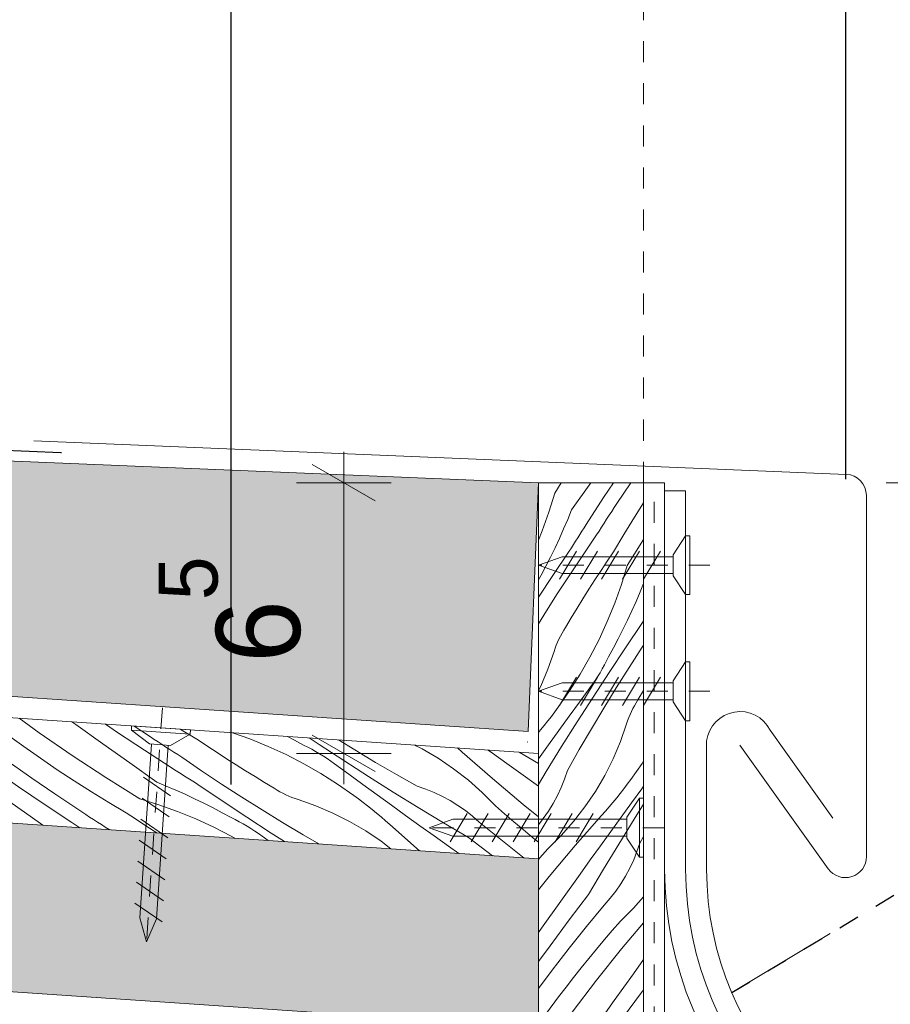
# Model space of a CAD drawing. Extents: x -97824 to -92567, y 98623 to 107276.
# Tile 16 of 31: x -94265 to -94058, y 106240 to 106474. Entities that reach past the tile are written whole.
import ezdxf

# ---------------------------------------------------------------- set-up
doc = ezdxf.new("R2010")
doc.units = 0
doc.header["$MEASUREMENT"] = 0
for name, pattern in [('Achse', [2300, 0, -800, 1500, 0]), ('Dashed', [56.444445, 28.222222, -28.222222]), ('Hidden Line', [10, 5, -5])]:
    doc.linetypes.add(name, pattern=pattern)
for name, color, linetype, lineweight in [('A-Opisy_Nr_Pióra__21', 7, 'Continuous', 13), ('Arch konstrukcja dachu_Nr_Pióra__21', 7, 'Continuous', 13), ('Arch odwodniene_Nr_Pióra__21', 7, 'Continuous', 13), ('Arch stropy_Nr_Pióra__1', 7, 'Continuous', 25), ('Arch stropy_Nr_Pióra__21', 7, 'Continuous', 13), ('Arch wykończenie_Nr_Pióra__21', 7, 'Continuous', 13), ('Arch wymiary_Nr_Pióra__21', 7, 'Continuous', 13), ('INWENT.ŚCIANY_Nr_Pióra__21', 7, 'Continuous', 13)]:
    doc.layers.add(name, color=color, linetype=linetype, lineweight=lineweight)
for name, color, linetype, lineweight, true_color in [('Arch stropy_Nr_Pióra__3', 7, 'Continuous', 18, 0xff6600), ('Arch wykończenie_Nr_Pióra__14', 7, 'Continuous', 18, 0xbd8b17), ('arch wypelnienia_Nr_Pióra__104', 7, 'Continuous', 13, 0x876532), ('arch wypelnienia_Nr_Pióra__29', 7, 'Continuous', 35, 0x3dad99), ('arch wypelnienia_Nr_Pióra__3', 7, 'Continuous', 18, 0xff6600)]:
    doc.layers.add(name, color=color, linetype=linetype, lineweight=lineweight, true_color=true_color)
doc.layers.add('Arch wymiary', color=7, linetype='Continuous')
doc.styles.add('GENERATED_STYLE_1', font='txt')
doc.styles.add('GENERATED_STYLE_2', font='txt')
doc.styles.add('GENERATED_STYLE_5', font='txt')
doc.dimstyles.new('GENERATED_STYLE__11', dxfattribs={"dimtxt": 0.18, "dimasz": 27.36, "dimexe": 0.18, "dimexo": 0.0625, "dimgap": 0.09, "dimtad": 0, "dimtih": 1, "dimtoh": 1, "dimdec": 4, "dimzin": 0, "dimdsep": 46, "dimcen": 0.09, "dimadec": 0, "dimazin": 0, "dimtfac": 1, "dimtdec": 4, "dimtmove": 0, "dimatfit": 3, "dimldrblk": 'ARROWHEAD_5', "dimfxl": 0, "dimtolj": 1, "dimtzin": 0, "dimarcsym": 0})
doc.dimstyles.new('GENERATED_STYLE__3', dxfattribs={"dimtxt": 20, "dimasz": 11.4, "dimexe": 0.18, "dimexo": 0, "dimgap": 0.09, "dimtad": 1, "dimdec": 0, "dimlfac": 0.1, "dimzin": 0, "dimdsep": 46, "dimtxsty": 'GENERATED_STYLE_1', "dimblk": 'ARROWHEAD_2', "dimblk1": 'ARROWHEAD_2', "dimblk2": 'ARROWHEAD_2', "dimcen": 0.09, "dimclrd": 7, "dimclre": 7, "dimclrt": 7, "dimazin": 0, "dimtfac": 1, "dimtdec": 4, "dimtmove": 0, "dimatfit": 3, "dimfxl": 0, "dimtolj": 1, "dimtzin": 0, "dimarcsym": 0})

# ---------------------------------------------------------------- blocks, each defined once
blk = doc.blocks.new('*X2')
at = {"layer": 'arch wypelnienia_Nr_Pióra__104', "linetype": 'Continuous'}
for p, q in [((-94471.35, 106321.83), (-94471.69, 106322.04)), ((-94469.59, 106320.6), (-94471.35, 106321.83)), ((-94467.91, 106319.28), (-94469.59, 106320.6)), ((-94460.26, 106319.8), (-94462.08, 106321.38)), ((-94448.39, 106316.04), (-94454.41, 106320.86)), ((-94437.15, 106315.67), (-94443.39, 106320.12)), ((-94466.29, 106317.86), (-94467.91, 106319.28)), ((-94461.18, 106313.68), (-94466.29, 106317.86)), ((-94458.06, 106317.92), (-94460.26, 106319.8)), ((-94455.83, 106316.05), (-94458.06, 106317.92)), ((-94433.19, 106317.75), (-94435.75, 106319.6)), ((-94426.97, 106313.33), (-94433.19, 106317.75)), ((-94428.25, 106318.79), (-94428.69, 106319.12)), ((-94422.92, 106314.89), (-94428.25, 106318.79)), ((-94415.49, 106315.78), (-94419.35, 106318.49)), ((-94407.94, 106316.43), (-94410.01, 106317.86)), ((-94468.82, 106314.14), (-94471.84, 106315.94)), ((-94453.59, 106314.21), (-94455.83, 106316.05)), ((-94440.79, 106310.24), (-94448.39, 106316.04)), ((-94430.74, 106311.1), (-94437.15, 106315.67)), ((-94411.49, 106313.07), (-94415.49, 106315.78)), ((-94399.95, 106311.18), (-94407.94, 106316.43)), ((-94394.26, 106314.66), (-94397.56, 106317.01)), ((-94384.37, 106313.58), (-94388.76, 106316.42)), ((-94377.17, 106312.83), (-94381.73, 106315.94)), ((-94462.74, 106309.53), (-94468.82, 106314.14)), ((-94456.01, 106309.57), (-94461.18, 106313.68)), ((-94451.34, 106312.38), (-94453.59, 106314.21)), ((-94420.7, 106308.98), (-94426.97, 106313.33)), ((-94417.53, 106311.07), (-94422.92, 106314.89)), ((-94407.45, 106310.42), (-94411.49, 106313.07)), ((-94387.84, 106310.11), (-94394.26, 106314.66)), ((-94383.58, 106313.07), (-94384.37, 106313.58)), ((-94382.79, 106312.57), (-94383.58, 106313.07)), ((-94368.96, 106314.24), (-94370.42, 106315.17)), ((-94366.7, 106312.82), (-94368.96, 106314.24)), ((-94351.85, 106313.92), (-94348.77, 106312.16)), ((-94342.14, 106312.02), (-94344.01, 106313.39)), ((-94337.47, 106311.47), (-94340.05, 106313.12)), ((-94467.2, 106307.56), (-94471.84, 106310.87)), ((-94449.06, 106310.58), (-94451.34, 106312.38)), ((-94424.33, 106306.54), (-94430.74, 106311.1)), ((-94412.09, 106307.32), (-94417.53, 106311.07)), ((-94391.83, 106306.12), (-94399.95, 106311.18)), ((-94382, 106312.07), (-94382.79, 106312.57)), ((-94381.21, 106311.57), (-94382, 106312.07)), ((-94380.42, 106311.07), (-94381.21, 106311.57)), ((-94379.63, 106310.57), (-94380.42, 106311.07)), ((-94372.41, 106309.67), (-94377.17, 106312.83)), ((-94364.44, 106311.41), (-94366.7, 106312.82)), ((-94362.17, 106310.02), (-94364.44, 106311.41)), ((-94348.77, 106312.16), (-94344.8, 106309.64)), ((-94338.77, 106309.56), (-94342.14, 106312.02)), ((-94331.56, 106307.75), (-94337.47, 106311.47)), ((-94330.83, 106311.93), (-94331.92, 106312.57)), ((-94325.86, 106309.11), (-94330.83, 106311.93)), ((-94313.71, 106310.56), (-94314.8, 106311.41)), ((-94308, 106310.94), (-94308.01, 106310.95)), ((-94300.68, 106304.78), (-94308, 106310.94)), ((-94456.61, 106304.98), (-94462.74, 106309.53)), ((-94450.78, 106305.52), (-94456.01, 106309.57)), ((-94446.78, 106308.79), (-94449.06, 106310.58)), ((-94444.47, 106307.03), (-94446.78, 106308.79)), ((-94433.05, 106304.62), (-94440.79, 106310.24)), ((-94414.38, 106304.7), (-94420.7, 106308.98)), ((-94403.38, 106307.83), (-94407.45, 106310.42)), ((-94387.84, 106310.11), (-94385.57, 106309.18)), ((-94385.57, 106309.18), (-94383.31, 106308.22)), ((-94378.84, 106310.07), (-94379.63, 106310.57)), ((-94378.05, 106309.57), (-94378.84, 106310.07)), ((-94372.26, 106305.66), (-94378.05, 106309.57)), ((-94367.62, 106306.56), (-94372.41, 106309.67)), ((-94359.88, 106308.65), (-94362.17, 106310.02)), ((-94359.22, 106308.23), (-94359.88, 106308.65)), ((-94344.8, 106309.64), (-94340.94, 106306.95)), ((-94335.39, 106307.1), (-94338.77, 106309.56)), ((-94323.83, 106308.43), (-94325.86, 106309.11)), ((-94321.84, 106307.64), (-94323.83, 106308.43)), ((-94310.39, 106307.62), (-94313.71, 106310.56)), ((-94294.78, 106307.56), (-94298.64, 106310.31)), ((-94290.32, 106309.53), (-94290.64, 106309.77)), ((-94284.19, 106304.98), (-94290.32, 106309.53)), ((-94278.36, 106305.52), (-94283.2, 106309.27)), ((-94272.05, 106307.03), (-94274.17, 106308.66)), ((-94460.8, 106302.99), (-94467.2, 106307.56)), ((-94440.6, 106304.14), (-94444.47, 106307.03)), ((-94417.91, 106301.98), (-94424.33, 106306.54)), ((-94406.59, 106303.64), (-94412.09, 106307.32)), ((-94399.26, 106305.3), (-94403.38, 106307.83)), ((-94391.83, 106306.12), (-94387.34, 106304.73)), ((-94383.31, 106308.22), (-94381.07, 106307.21)), ((-94381.07, 106307.21), (-94378.85, 106306.17)), ((-94378.85, 106306.17), (-94376.64, 106305.1)), ((-94362.78, 106303.5), (-94367.62, 106306.56)), ((-94358.53, 106307.83), (-94359.22, 106308.23)), ((-94357.84, 106307.45), (-94358.53, 106307.83)), ((-94357.13, 106307.1), (-94357.84, 106307.45)), ((-94356.41, 106306.78), (-94357.13, 106307.1)), ((-94355.68, 106306.48), (-94356.41, 106306.78)), ((-94354.94, 106306.2), (-94355.68, 106306.48)), ((-94354.19, 106305.95), (-94354.94, 106306.2)), ((-94339.83, 106306.13), (-94340.94, 106306.95)), ((-94338.74, 106305.3), (-94339.83, 106306.13)), ((-94332, 106304.65), (-94335.39, 106307.1)), ((-94325.62, 106304.09), (-94331.56, 106307.75)), ((-94319.89, 106306.73), (-94321.84, 106307.64)), ((-94318, 106305.71), (-94319.89, 106306.73)), ((-94307.27, 106304.47), (-94310.39, 106307.62)), ((-94288.38, 106302.99), (-94294.78, 106307.56)), ((-94268.18, 106304.14), (-94272.05, 106307.03)), ((-94260.63, 106304.62), (-94265.36, 106308.06)), ((-94251.9, 106306.54), (-94252.85, 106307.21)), ((-94245.49, 106301.98), (-94251.9, 106306.54)), ((-94241.96, 106304.7), (-94244.87, 106306.67)), ((-94234.17, 106303.64), (-94238.01, 106306.21)), ((-94465.63, 106298.8), (-94471.84, 106303.78)), ((-94450.43, 106300.5), (-94456.61, 106304.98)), ((-94445.49, 106301.55), (-94450.78, 106305.52)), ((-94436.69, 106301.31), (-94440.6, 106304.14)), ((-94425.18, 106299.18), (-94433.05, 106304.62)), ((-94408.02, 106300.48), (-94414.38, 106304.7)), ((-94405.67, 106303.03), (-94406.59, 106303.64)), ((-94395.11, 106302.84), (-94399.26, 106305.3)), ((-94387.34, 106304.73), (-94382.91, 106303.15)), ((-94376.64, 106305.1), (-94374.45, 106303.99)), ((-94374.45, 106303.99), (-94372.28, 106302.84)), ((-94366.44, 106301.8), (-94372.26, 106305.66)), ((-94350, 106304.49), (-94354.19, 106305.95)), ((-94345.92, 106302.76), (-94350, 106304.49)), ((-94337.66, 106304.45), (-94338.74, 106305.3)), ((-94336.59, 106303.59), (-94337.66, 106304.45)), ((-94328.62, 106302.2), (-94332, 106304.65)), ((-94319.65, 106300.47), (-94325.62, 106304.09)), ((-94316.18, 106304.59), (-94318, 106305.71)), ((-94314.42, 106303.36), (-94316.18, 106304.59)), ((-94305.08, 106302.56), (-94307.27, 106304.47)), ((-94293.21, 106298.8), (-94300.68, 106304.78)), ((-94278.01, 106300.5), (-94284.19, 106304.98)), ((-94273.07, 106301.55), (-94278.36, 106305.52)), ((-94264.27, 106301.31), (-94268.18, 106304.14)), ((-94252.76, 106299.18), (-94260.63, 106304.62)), ((-94235.6, 106300.48), (-94241.96, 106304.7)), ((-94233.25, 106303.03), (-94234.17, 106303.64)), ((-94226.84, 106305.3), (-94227.11, 106305.47)), ((-94222.69, 106302.84), (-94226.84, 106305.3)), ((-94214.6, 106304.62), (-94210.48, 106303.15)), ((-94201.55, 106303.74), (-94199.86, 106302.84)), ((-94454.39, 106298.42), (-94460.8, 106302.99)), ((-94440.16, 106297.65), (-94445.49, 106301.55)), ((-94432.73, 106298.54), (-94436.69, 106301.31)), ((-94411.5, 106297.42), (-94417.91, 106301.98)), ((-94404.74, 106302.42), (-94405.67, 106303.03)), ((-94403.81, 106301.81), (-94404.74, 106302.42)), ((-94402.88, 106301.21), (-94403.81, 106301.81)), ((-94392.9, 106301.35), (-94395.11, 106302.84)), ((-94390.67, 106299.89), (-94392.9, 106301.35)), ((-94382.91, 106303.15), (-94378.55, 106301.37)), ((-94378.55, 106301.37), (-94374.28, 106299.41)), ((-94372.28, 106302.84), (-94370.13, 106301.66)), ((-94369.17, 106301.19), (-94370.13, 106301.66)), ((-94360.59, 106297.99), (-94366.44, 106301.8)), ((-94357.92, 106300.51), (-94362.78, 106303.5)), ((-94341.95, 106300.77), (-94345.92, 106302.76)), ((-94335.52, 106302.72), (-94336.59, 106303.59)), ((-94334.48, 106301.83), (-94335.52, 106302.72)), ((-94333.44, 106300.93), (-94334.48, 106301.83)), ((-94325.23, 106299.76), (-94328.62, 106302.2)), ((-94312.73, 106302.04), (-94314.42, 106303.36)), ((-94311.12, 106300.62), (-94312.73, 106302.04)), ((-94302.88, 106300.68), (-94305.08, 106302.56)), ((-94281.97, 106298.42), (-94288.38, 106302.99)), ((-94267.74, 106297.65), (-94273.07, 106301.55)), ((-94260.31, 106298.54), (-94264.27, 106301.31)), ((-94239.08, 106297.42), (-94245.49, 106301.98)), ((-94232.32, 106302.42), (-94233.25, 106303.03)), ((-94231.39, 106301.81), (-94232.32, 106302.42)), ((-94230.46, 106301.21), (-94231.39, 106301.81)), ((-94220.48, 106301.35), (-94222.69, 106302.84)), ((-94218.25, 106299.89), (-94220.48, 106301.35)), ((-94210.48, 106303.15), (-94206.13, 106301.37)), ((-94206.13, 106301.37), (-94201.86, 106299.41)), ((-94199.86, 106302.84), (-94197.71, 106301.66)), ((-94196.75, 106301.19), (-94197.71, 106301.66)), ((-94194.02, 106301.8), (-94196.41, 106303.39)), ((-94188.17, 106297.99), (-94194.02, 106301.8)), ((-94185.5, 106300.51), (-94189.4, 106302.91)), ((-94169.53, 106300.77), (-94171.36, 106301.69)), ((-94444.21, 106296.09), (-94450.43, 106300.5)), ((-94417.19, 106293.93), (-94425.18, 106299.18)), ((-94401.61, 106296.33), (-94408.02, 106300.48)), ((-94401.94, 106300.61), (-94402.88, 106301.21)), ((-94401.01, 106300.01), (-94401.94, 106300.61)), ((-94400.07, 106299.41), (-94401.01, 106300.01)), ((-94399.14, 106298.81), (-94400.07, 106299.41)), ((-94388.44, 106298.43), (-94390.67, 106299.89)), ((-94374.28, 106299.41), (-94370.1, 106297.25)), ((-94368.21, 106300.69), (-94369.17, 106301.19)), ((-94367.27, 106300.17), (-94368.21, 106300.69)), ((-94366.34, 106299.63), (-94367.27, 106300.17)), ((-94365.42, 106299.06), (-94366.34, 106299.63)), ((-94364.52, 106298.48), (-94365.42, 106299.06)), ((-94353.01, 106297.57), (-94357.92, 106300.51)), ((-94338.13, 106298.53), (-94341.95, 106300.77)), ((-94332.41, 106300.02), (-94333.44, 106300.93)), ((-94325.24, 106293.69), (-94332.41, 106300.02)), ((-94321.83, 106297.32), (-94325.23, 106299.76)), ((-94313.64, 106296.9), (-94319.65, 106300.47)), ((-94306, 106296.44), (-94311.12, 106300.62)), ((-94300.65, 106298.81), (-94302.88, 106300.68)), ((-94271.79, 106296.09), (-94278.01, 106300.5)), ((-94244.77, 106293.93), (-94252.76, 106299.18)), ((-94229.19, 106296.33), (-94235.6, 106300.48)), ((-94229.52, 106300.61), (-94230.46, 106301.21)), ((-94228.59, 106300.01), (-94229.52, 106300.61)), ((-94227.65, 106299.41), (-94228.59, 106300.01)), ((-94226.71, 106298.81), (-94227.65, 106299.41)), ((-94216.02, 106298.43), (-94218.25, 106299.89)), ((-94201.86, 106299.41), (-94197.68, 106297.25)), ((-94195.79, 106300.69), (-94196.75, 106301.19)), ((-94194.85, 106300.17), (-94195.79, 106300.69)), ((-94193.92, 106299.63), (-94194.85, 106300.17)), ((-94193, 106299.06), (-94193.92, 106299.63)), ((-94192.1, 106298.48), (-94193, 106299.06)), ((-94180.59, 106297.57), (-94185.5, 106300.51)), ((-94165.71, 106298.53), (-94169.53, 106300.77)), ((-94161.02, 106300.93), (-94161.09, 106300.99)), ((-94159.99, 106300.02), (-94161.02, 106300.93)), ((-94152.82, 106293.69), (-94159.99, 106300.02)), ((-94152.8, 106299.76), (-94153.84, 106300.5)), ((-94149.41, 106297.32), (-94152.8, 106299.76)), ((-94141.84, 106297.27), (-94146.44, 106300)), ((-94470.83, 106296.97), (-94471.84, 106297.8)), ((-94470.76, 106296.9), (-94470.83, 106296.97)), ((-94462.4, 106296.34), (-94465.63, 106298.8)), ((-94450.31, 106295.52), (-94454.39, 106298.42)), ((-94435.76, 106294.53), (-94440.16, 106297.65)), ((-94428.73, 106295.83), (-94432.73, 106298.54)), ((-94405.08, 106292.87), (-94411.5, 106297.42)), ((-94394.41, 106295.59), (-94399.14, 106298.81)), ((-94386.2, 106297), (-94388.44, 106298.43)), ((-94383.94, 106295.58), (-94386.2, 106297)), ((-94370.1, 106297.25), (-94366.01, 106294.91)), ((-94363.63, 106297.87), (-94364.52, 106298.48)), ((-94362.76, 106297.25), (-94363.63, 106297.87)), ((-94359.38, 106294.78), (-94362.76, 106297.25)), ((-94354.71, 106294.23), (-94360.59, 106297.99)), ((-94348.07, 106294.69), (-94353.01, 106297.57)), ((-94334.46, 106296.04), (-94338.13, 106298.53)), ((-94318.43, 106294.89), (-94321.83, 106297.32)), ((-94307.56, 106292.29), (-94313.64, 106296.9)), ((-94298.41, 106296.97), (-94300.65, 106298.81)), ((-94296.16, 106295.14), (-94298.41, 106296.97)), ((-94285.61, 106293), (-94293.21, 106298.8)), ((-94275.56, 106293.86), (-94281.97, 106298.42)), ((-94262.35, 106293.83), (-94267.74, 106297.65)), ((-94256.31, 106295.83), (-94260.31, 106298.54)), ((-94232.66, 106292.87), (-94239.08, 106297.42)), ((-94221.99, 106295.59), (-94226.71, 106298.81)), ((-94213.78, 106297), (-94216.02, 106298.43)), ((-94211.52, 106295.58), (-94213.78, 106297)), ((-94197.68, 106297.25), (-94193.59, 106294.91)), ((-94191.21, 106297.87), (-94192.1, 106298.48)), ((-94190.33, 106297.25), (-94191.21, 106297.87)), ((-94186.96, 106294.78), (-94190.33, 106297.25)), ((-94182.29, 106294.23), (-94188.17, 106297.99)), ((-94175.65, 106294.69), (-94180.59, 106297.57)), ((-94162.03, 106296.04), (-94165.71, 106298.53)), ((-94146.01, 106294.89), (-94149.41, 106297.32)), ((-94442.64, 106295), (-94444.21, 106296.09)), ((-94425.72, 106293.85), (-94428.73, 106295.83)), ((-94400.83, 106295.83), (-94401.61, 106296.33)), ((-94400.04, 106295.33), (-94400.83, 106295.83)), ((-94399.25, 106294.83), (-94400.04, 106295.33)), ((-94398.46, 106294.32), (-94399.25, 106294.83)), ((-94397.66, 106293.82), (-94398.46, 106294.32)), ((-94389.66, 106292.42), (-94394.41, 106295.59)), ((-94381.68, 106294.17), (-94383.94, 106295.58)), ((-94366.01, 106294.91), (-94362.04, 106292.4)), ((-94356.01, 106292.31), (-94359.38, 106294.78)), ((-94343.1, 106291.87), (-94348.07, 106294.69)), ((-94330.95, 106293.32), (-94334.46, 106296.04)), ((-94312.03, 106290.32), (-94318.43, 106294.89)), ((-94300.83, 106292.32), (-94306, 106296.44)), ((-94293.89, 106293.34), (-94296.16, 106295.14)), ((-94265.52, 106291.74), (-94271.79, 106296.09)), ((-94252.28, 106293.18), (-94256.31, 106295.83)), ((-94228.4, 106295.83), (-94229.19, 106296.33)), ((-94227.62, 106295.33), (-94228.4, 106295.83)), ((-94226.83, 106294.83), (-94227.62, 106295.33)), ((-94226.04, 106294.32), (-94226.83, 106294.83)), ((-94225.24, 106293.82), (-94226.04, 106294.32)), ((-94217.23, 106292.42), (-94221.99, 106295.59)), ((-94209.26, 106294.17), (-94211.52, 106295.58)), ((-94193.59, 106294.91), (-94189.62, 106292.4)), ((-94183.59, 106292.31), (-94186.96, 106294.78)), ((-94170.68, 106291.87), (-94175.65, 106294.69)), ((-94158.53, 106293.32), (-94162.03, 106296.04)), ((-94141.84, 106291.92), (-94146.01, 106294.89)), ((-94416, 106293.19), (-94417.19, 106293.93)), ((-94405.08, 106292.87), (-94403.87, 106292.37)), ((-94396.87, 106293.33), (-94397.66, 106293.82)), ((-94396.08, 106292.83), (-94396.87, 106293.33)), ((-94395.29, 106292.33), (-94396.08, 106292.83)), ((-94394.4, 106291.73), (-94395.29, 106292.33)), ((-94387.91, 106291.29), (-94389.66, 106292.42)), ((-94379.41, 106292.78), (-94381.68, 106294.17)), ((-94377.12, 106291.41), (-94379.41, 106292.78)), ((-94362.04, 106292.4), (-94358.18, 106289.71)), ((-94352.63, 106289.86), (-94356.01, 106292.31)), ((-94348.8, 106290.51), (-94354.71, 106294.23)), ((-94327.63, 106290.38), (-94330.95, 106293.32)), ((-94317.92, 106287.54), (-94325.24, 106293.69)), ((-94301.43, 106287.74), (-94307.56, 106292.29)), ((-94295.6, 106288.28), (-94300.83, 106292.32)), ((-94291.6, 106291.55), (-94293.89, 106293.34)), ((-94277.87, 106287.38), (-94285.61, 106293)), ((-94269.15, 106289.3), (-94275.56, 106293.86)), ((-94256.91, 106290.07), (-94262.35, 106293.83)), ((-94248.2, 106290.59), (-94252.28, 106293.18)), ((-94236.65, 106288.87), (-94244.77, 106293.93)), ((-94232.66, 106292.87), (-94230.39, 106291.94)), ((-94230.39, 106291.94), (-94228.13, 106290.97)), ((-94224.45, 106293.33), (-94225.24, 106293.82)), ((-94223.66, 106292.83), (-94224.45, 106293.33)), ((-94222.87, 106292.33), (-94223.66, 106292.83)), ((-94217.08, 106288.42), (-94222.87, 106292.33)), ((-94212.44, 106289.31), (-94217.23, 106292.42)), ((-94206.99, 106292.78), (-94209.26, 106294.17)), ((-94204.7, 106291.41), (-94206.99, 106292.78)), ((-94189.62, 106292.4), (-94185.76, 106289.71)), ((-94180.21, 106289.86), (-94183.59, 106292.31)), ((-94176.38, 106290.51), (-94182.29, 106294.23)), ((-94155.21, 106290.38), (-94158.53, 106293.32)), ((-94145.5, 106287.54), (-94152.82, 106293.69)), ((-94376.46, 106290.99), (-94377.12, 106291.41)), ((-94375.78, 106290.59), (-94376.46, 106290.99)), ((-94375.53, 106290.45), (-94375.78, 106290.59)), ((-94357.54, 106289.23), (-94358.18, 106289.71)), ((-94351.18, 106288.8), (-94352.63, 106289.86)), ((-94345.4, 106288.41), (-94348.8, 106290.51)), ((-94341.07, 106291.19), (-94343.1, 106291.87)), ((-94339.08, 106290.39), (-94341.07, 106291.19)), ((-94337.13, 106289.48), (-94339.08, 106290.39)), ((-94324.51, 106287.22), (-94327.63, 106290.38)), ((-94305.62, 106285.75), (-94312.03, 106290.32)), ((-94289.29, 106289.79), (-94291.6, 106291.55)), ((-94285.42, 106286.9), (-94289.29, 106289.79)), ((-94259.2, 106287.46), (-94265.52, 106291.74)), ((-94251.42, 106286.4), (-94256.91, 106290.07)), ((-94244.08, 106288.06), (-94248.2, 106290.59)), ((-94228.13, 106290.97), (-94225.89, 106289.97)), ((-94225.89, 106289.97), (-94223.67, 106288.93)), ((-94204.04, 106290.99), (-94204.7, 106291.41)), ((-94203.36, 106290.59), (-94204.04, 106290.99)), ((-94202.66, 106290.21), (-94203.36, 106290.59)), ((-94201.95, 106289.86), (-94202.66, 106290.21)), ((-94201.23, 106289.53), (-94201.95, 106289.86)), ((-94184.66, 106288.89), (-94185.76, 106289.71)), ((-94176.82, 106287.4), (-94180.21, 106289.86)), ((-94170.44, 106286.84), (-94176.38, 106290.51)), ((-94168.65, 106291.19), (-94170.68, 106291.87)), ((-94166.66, 106290.39), (-94168.65, 106291.19)), ((-94164.71, 106289.48), (-94166.66, 106290.39)), ((-94152.09, 106287.22), (-94155.21, 106290.38)), ((-94335.25, 106288.47), (-94337.13, 106289.48)), ((-94333.89, 106287.63), (-94335.25, 106288.47)), ((-94324.23, 106286.98), (-94324.51, 106287.22)), ((-94316.57, 106286.46), (-94317.92, 106287.54)), ((-94297.92, 106285.2), (-94301.43, 106287.74)), ((-94290.86, 106284.72), (-94295.6, 106288.28)), ((-94272.19, 106283.45), (-94277.87, 106287.38)), ((-94262.73, 106284.74), (-94269.15, 106289.3)), ((-94252.84, 106283.24), (-94259.2, 106287.46)), ((-94239.93, 106285.6), (-94244.08, 106288.06)), ((-94236.65, 106288.87), (-94232.16, 106287.49)), ((-94232.16, 106287.49), (-94227.73, 106285.91)), ((-94223.67, 106288.93), (-94221.46, 106287.86)), ((-94221.46, 106287.86), (-94219.27, 106286.75)), ((-94211.26, 106284.56), (-94217.08, 106288.42)), ((-94207.61, 106286.26), (-94212.44, 106289.31)), ((-94200.5, 106289.23), (-94201.23, 106289.53)), ((-94199.76, 106288.96), (-94200.5, 106289.23)), ((-94199.01, 106288.71), (-94199.76, 106288.96)), ((-94194.83, 106287.25), (-94199.01, 106288.71)), ((-94190.74, 106285.52), (-94194.83, 106287.25)), ((-94183.56, 106288.06), (-94184.66, 106288.89)), ((-94182.48, 106287.21), (-94183.56, 106288.06)), ((-94173.44, 106284.96), (-94176.82, 106287.4)), ((-94162.82, 106288.47), (-94164.71, 106289.48)), ((-94161, 106287.34), (-94162.82, 106288.47)), ((-94159.24, 106286.12), (-94161, 106287.34)), ((-94149.9, 106285.32), (-94152.09, 106287.22)), ((-94141.84, 106284.61), (-94145.5, 106287.54)), ((-94305.57, 106285.71), (-94305.62, 106285.75)), ((-94281.53, 106284.08), (-94285.42, 106286.9)), ((-94250.49, 106285.79), (-94251.42, 106286.4)), ((-94249.56, 106285.18), (-94250.49, 106285.79)), ((-94248.63, 106284.57), (-94249.56, 106285.18)), ((-94237.72, 106284.11), (-94239.93, 106285.6)), ((-94227.73, 106285.91), (-94223.37, 106284.13)), ((-94219.27, 106286.75), (-94217.1, 106285.6)), ((-94217.1, 106285.6), (-94214.95, 106284.42)), ((-94202.74, 106283.27), (-94207.61, 106286.26)), ((-94186.78, 106283.53), (-94190.74, 106285.52)), ((-94181.41, 106286.35), (-94182.48, 106287.21)), ((-94180.35, 106285.48), (-94181.41, 106286.35)), ((-94179.3, 106284.59), (-94180.35, 106285.48)), ((-94170.05, 106282.51), (-94173.44, 106284.96)), ((-94164.47, 106283.22), (-94170.44, 106286.84)), ((-94157.55, 106284.8), (-94159.24, 106286.12)), ((-94147.7, 106283.43), (-94149.9, 106285.32)), ((-94259.74, 106282.61), (-94262.73, 106284.74)), ((-94250.94, 106282.01), (-94252.84, 106283.24)), ((-94247.7, 106283.97), (-94248.63, 106284.57)), ((-94246.76, 106283.36), (-94247.7, 106283.97)), ((-94245.83, 106282.76), (-94246.76, 106283.36)), ((-94244.89, 106282.17), (-94245.83, 106282.76)), ((-94235.5, 106282.64), (-94237.72, 106284.11)), ((-94233.26, 106281.19), (-94235.5, 106282.64)), ((-94223.37, 106284.13), (-94219.1, 106282.16)), ((-94213.99, 106283.94), (-94214.95, 106284.42)), ((-94213.03, 106283.45), (-94213.99, 106283.94)), ((-94212.09, 106282.93), (-94213.03, 106283.45)), ((-94211.16, 106282.38), (-94212.09, 106282.93)), ((-94205.41, 106280.75), (-94211.26, 106284.56)), ((-94197.83, 106280.33), (-94202.74, 106283.27)), ((-94182.95, 106281.29), (-94186.78, 106283.53)), ((-94178.26, 106283.69), (-94179.3, 106284.59)), ((-94177.23, 106282.78), (-94178.26, 106283.69)), ((-94170.16, 106276.54), (-94177.23, 106282.78)), ((-94158.47, 106279.66), (-94164.47, 106283.22)), ((-94155.94, 106283.38), (-94157.55, 106284.8)), ((-94150.82, 106279.2), (-94155.94, 106283.38)), ((-94145.47, 106281.57), (-94147.7, 106283.43)), ((-94243.96, 106281.57), (-94244.89, 106282.17)), ((-94243.91, 106281.54), (-94243.96, 106281.57)), ((-94232.6, 106280.77), (-94233.26, 106281.19)), ((-94219.1, 106282.16), (-94214.92, 106280.01)), ((-94210.25, 106281.82), (-94211.16, 106282.38)), ((-94209.34, 106281.24), (-94210.25, 106281.82)), ((-94208.45, 106280.63), (-94209.34, 106281.24)), ((-94207.58, 106280), (-94208.45, 106280.63)), ((-94202.23, 106278.71), (-94205.41, 106280.75)), ((-94194.12, 106278.16), (-94197.83, 106280.33)), ((-94179.28, 106278.8), (-94182.95, 106281.29)), ((-94166.65, 106280.08), (-94170.05, 106282.51)), ((-94143.24, 106279.72), (-94145.47, 106281.57)), ((-94214.92, 106280.01), (-94214.05, 106279.51)), ((-94206.18, 106278.98), (-94207.58, 106280)), ((-94176.96, 106277), (-94179.28, 106278.8)), ((-94163.25, 106277.65), (-94166.65, 106280.08)), ((-94152.81, 106275.36), (-94158.47, 106279.66)), ((-94145.65, 106275.08), (-94150.82, 106279.2)), ((-94141.84, 106278.6), (-94143.24, 106279.72)), ((-94160.81, 106275.91), (-94163.25, 106277.65)), ((-94145.36, 106274.86), (-94145.65, 106275.08))]:
    blk.add_line(p, q, dxfattribs=at)
blk = doc.blocks.new('Wypełnienie_1')
at = {"layer": 'arch wypelnienia_Nr_Pióra__104', "linetype": 'Dashed'}
blk.add_blockref('*X2', (0, 0), dxfattribs=at)
blk = doc.blocks.new('*X6')
at = {"layer": 'arch wypelnienia_Nr_Pióra__104', "linetype": 'Continuous'}
for p, q in [((-94141.84, 106363.98), (-94141.78, 106364.07)), ((-94137.96, 106361.59), (-94136.42, 106364.07)), ((-94133.97, 106357.6), (-94129.42, 106364.02)), ((-94129.42, 106364.02), (-94129.38, 106364.07)), ((-94126.36, 106360.54), (-94124.02, 106364.07)), ((-94123.2, 106359.11), (-94119.88, 106364.07)), ((-94137.96, 106361.59), (-94139.35, 106357.1)), ((-94130.51, 106354.13), (-94126.36, 106360.54)), ((-94133.97, 106357.6), (-94134.9, 106355.33)), ((-94124.42, 106357.26), (-94123.81, 106358.19)), ((-94123.81, 106358.19), (-94123.2, 106359.11)), ((-94119.01, 106355.9), (-94116.84, 106359.3)), ((-94139.35, 106357.1), (-94140.93, 106352.67)), ((-94134.9, 106355.33), (-94135.87, 106353.07)), ((-94126.23, 106354.46), (-94125.63, 106355.4)), ((-94125.63, 106355.4), (-94125.03, 106356.33)), ((-94125.03, 106356.33), (-94124.42, 106357.26)), ((-94121.54, 106351.78), (-94119.01, 106355.9)), ((-94135.87, 106353.07), (-94136.87, 106350.83)), ((-94131.51, 106352.56), (-94131.01, 106353.35)), ((-94131.01, 106353.35), (-94130.51, 106354.13)), ((-94127.43, 106352.59), (-94126.83, 106353.53)), ((-94126.83, 106353.53), (-94126.23, 106354.46)), ((-94140.93, 106352.67), (-94141.84, 106350.43)), ((-94136.87, 106350.83), (-94137.91, 106348.61)), ((-94133.01, 106350.19), (-94132.51, 106350.98)), ((-94132.51, 106350.98), (-94132.01, 106351.77)), ((-94132.01, 106351.77), (-94131.51, 106352.56)), ((-94131.25, 106346.93), (-94128.03, 106351.66)), ((-94128.03, 106351.66), (-94127.43, 106352.59)), ((-94124, 106347.63), (-94121.54, 106351.78)), ((-94120.72, 106344.35), (-94116.84, 106350.57)), ((-94137.91, 106348.61), (-94138.98, 106346.4)), ((-94134.51, 106347.81), (-94134.01, 106348.6)), ((-94134.01, 106348.6), (-94133.51, 106349.39)), ((-94133.51, 106349.39), (-94133.01, 106350.19)), ((-94138.98, 106346.4), (-94140.09, 106344.22)), ((-94138.42, 106342.02), (-94134.51, 106347.81)), ((-94134.42, 106342.18), (-94131.25, 106346.93)), ((-94125.48, 106345.42), (-94124, 106347.63)), ((-94140.09, 106344.22), (-94141.24, 106342.05)), ((-94126.95, 106343.19), (-94125.48, 106345.42)), ((-94120.72, 106344.35), (-94122.11, 106339.86)), ((-94141.24, 106342.05), (-94141.84, 106340.95)), ((-94141.84, 106336.86), (-94138.42, 106342.02)), ((-94137.53, 106337.38), (-94134.42, 106342.18)), ((-94128.41, 106340.96), (-94126.95, 106343.19)), ((-94129.84, 106338.72), (-94128.41, 106340.96)), ((-94122.11, 106339.86), (-94123.69, 106335.43)), ((-94116.84, 106340.08), (-94117.66, 106338.09)), ((-94140.58, 106332.55), (-94137.53, 106337.38)), ((-94132.67, 106334.2), (-94131.26, 106336.46)), ((-94131.26, 106336.46), (-94129.84, 106338.72)), ((-94117.66, 106338.09), (-94118.62, 106335.83)), ((-94134.06, 106331.93), (-94132.67, 106334.2)), ((-94123.69, 106335.43), (-94125.47, 106331.07)), ((-94118.62, 106335.83), (-94119.63, 106333.59)), ((-94141.84, 106330.49), (-94140.58, 106332.55)), ((-94135.43, 106329.64), (-94134.06, 106331.93)), ((-94119.63, 106333.59), (-94120.67, 106331.37)), ((-94135.85, 106328.98), (-94135.43, 106329.64)), ((-94125.47, 106331.07), (-94127.43, 106326.8)), ((-94120.67, 106331.37), (-94121.74, 106329.16)), ((-94121.17, 106324.78), (-94117.27, 106330.57)), ((-94117.27, 106330.57), (-94116.84, 106331.24)), ((-94136.98, 106326.89), (-94136.63, 106327.6)), ((-94136.63, 106327.6), (-94136.25, 106328.3)), ((-94136.25, 106328.3), (-94135.85, 106328.98)), ((-94121.74, 106329.16), (-94122.85, 106326.97)), ((-94138.13, 106323.96), (-94137.88, 106324.7)), ((-94137.88, 106324.7), (-94137.61, 106325.45)), ((-94137.61, 106325.45), (-94137.31, 106326.18)), ((-94137.31, 106326.18), (-94136.98, 106326.89)), ((-94127.43, 106326.8), (-94129.59, 106322.62)), ((-94124, 106324.8), (-94125.18, 106322.65)), ((-94125.04, 106318.96), (-94121.17, 106324.78)), ((-94122.85, 106326.97), (-94124, 106324.8)), ((-94120.28, 106320.14), (-94117.17, 106324.93)), ((-94117.17, 106324.93), (-94116.84, 106325.43)), ((-94139.59, 106319.77), (-94138.13, 106323.96)), ((-94129.59, 106322.62), (-94131.93, 106318.53)), ((-94125.65, 106321.69), (-94125.18, 106322.65)), ((-94126.67, 106319.79), (-94126.15, 106320.73)), ((-94126.15, 106320.73), (-94125.65, 106321.69)), ((-94123.34, 106315.3), (-94120.28, 106320.14)), ((-94141.32, 106315.68), (-94139.59, 106319.77)), ((-94131.93, 106318.53), (-94134.44, 106314.56)), ((-94128.85, 106313.11), (-94125.04, 106318.96)), ((-94128.36, 106317.04), (-94127.78, 106317.94)), ((-94127.78, 106317.94), (-94127.21, 106318.86)), ((-94127.21, 106318.86), (-94126.67, 106319.79)), ((-94141.84, 106314.63), (-94141.32, 106315.68)), ((-94129.59, 106315.28), (-94128.97, 106316.15)), ((-94128.97, 106316.15), (-94128.36, 106317.04)), ((-94134.44, 106314.56), (-94137.13, 106310.7)), ((-94132.61, 106307.23), (-94128.85, 106313.11)), ((-94132.06, 106311.9), (-94129.59, 106315.28)), ((-94126.33, 106310.44), (-94123.34, 106315.3)), ((-94118.19, 106312.4), (-94116.84, 106314.64)), ((-94137.95, 106309.6), (-94137.13, 106310.7)), ((-94134.53, 106308.53), (-94132.06, 106311.9)), ((-94119.39, 106310.36), (-94119.01, 106311.05)), ((-94119.01, 106311.05), (-94118.61, 106311.74)), ((-94118.61, 106311.74), (-94118.19, 106312.4)), ((-94139.63, 106307.42), (-94138.78, 106308.5)), ((-94138.78, 106308.5), (-94137.95, 106309.6)), ((-94136.98, 106305.15), (-94134.53, 106308.53)), ((-94129.27, 106305.53), (-94126.33, 106310.44)), ((-94120.36, 106308.2), (-94120.06, 106308.93)), ((-94120.06, 106308.93), (-94119.74, 106309.65)), ((-94119.74, 106309.65), (-94119.39, 106310.36)), ((-94141.36, 106305.29), (-94140.49, 106306.35)), ((-94140.49, 106306.35), (-94139.63, 106307.42)), ((-94136.33, 106301.32), (-94132.61, 106307.23)), ((-94122.35, 106302.52), (-94120.89, 106306.71)), ((-94120.89, 106306.71), (-94120.64, 106307.46)), ((-94120.64, 106307.46), (-94120.36, 106308.2)), ((-94141.84, 106304.7), (-94141.36, 106305.29)), ((-94139.44, 106301.77), (-94136.98, 106305.15)), ((-94132.15, 106300.59), (-94129.27, 106305.53)), ((-94141.84, 106298.43), (-94139.44, 106301.77)), ((-94140, 106295.38), (-94136.33, 106301.32)), ((-94124.08, 106298.44), (-94122.35, 106302.52)), ((-94134.97, 106295.62), (-94132.15, 106300.59)), ((-94126.07, 106294.47), (-94124.08, 106298.44)), ((-94117.2, 106297.32), (-94119.89, 106293.46)), ((-94116.84, 106297.88), (-94117.2, 106297.32)), ((-94141.84, 106292.33), (-94140, 106295.38)), ((-94135.65, 106293.59), (-94134.97, 106295.62)), ((-94128.31, 106290.65), (-94126.07, 106294.47)), ((-94136.45, 106291.6), (-94135.65, 106293.59)), ((-94121.54, 106291.26), (-94120.71, 106292.35)), ((-94120.71, 106292.35), (-94119.89, 106293.46)), ((-94138.37, 106287.77), (-94137.35, 106289.65)), ((-94137.35, 106289.65), (-94136.45, 106291.6)), ((-94130.8, 106286.98), (-94128.31, 106290.65)), ((-94123.24, 106289.11), (-94122.38, 106290.18)), ((-94122.38, 106290.18), (-94121.54, 106291.26)), ((-94119.74, 106287.91), (-94117.28, 106291.29)), ((-94117.28, 106291.29), (-94116.84, 106291.89)), ((-94139.5, 106285.94), (-94138.37, 106287.77)), ((-94125.01, 106287), (-94124.12, 106288.05)), ((-94124.12, 106288.05), (-94123.24, 106289.11)), ((-94122.19, 106284.52), (-94119.74, 106287.91)), ((-94119.09, 106284.08), (-94116.84, 106287.65)), ((-94140.72, 106284.18), (-94139.5, 106285.94)), ((-94133.52, 106283.47), (-94130.8, 106286.98)), ((-94133.15, 106277.76), (-94126.82, 106284.93)), ((-94126.82, 106284.93), (-94125.91, 106285.96)), ((-94125.91, 106285.96), (-94125.01, 106287)), ((-94141.84, 106282.74), (-94140.72, 106284.18)), ((-94136.46, 106280.15), (-94133.52, 106283.47)), ((-94124.64, 106281.14), (-94122.19, 106284.52)), ((-94122.75, 106278.14), (-94119.09, 106284.08)), ((-94127.08, 106277.75), (-94124.64, 106281.14)), ((-94139.61, 106277.03), (-94136.46, 106280.15)), ((-94126.37, 106272.17), (-94122.75, 106278.14)), ((-94118.41, 106276.35), (-94117.73, 106278.38)), ((-94117.73, 106278.38), (-94116.84, 106279.93)), ((-94141.52, 106274.84), (-94139.61, 106277.03)), ((-94139.3, 106270.44), (-94133.15, 106277.76)), ((-94129.52, 106274.35), (-94127.08, 106277.75)), ((-94119.2, 106274.36), (-94118.41, 106276.35)), ((-94141.84, 106274.47), (-94141.52, 106274.84)), ((-94131.95, 106270.95), (-94129.52, 106274.35)), ((-94120.11, 106272.41), (-94119.2, 106274.36)), ((-94136.52, 106264.55), (-94131.95, 106270.95)), ((-94129.94, 106266.16), (-94126.37, 106272.17)), ((-94121.13, 106270.52), (-94120.11, 106272.41)), ((-94141.84, 106267.26), (-94139.3, 106270.44)), ((-94123.48, 106266.94), (-94122.25, 106268.7)), ((-94122.25, 106268.7), (-94121.13, 106270.52)), ((-94134.55, 106260.08), (-94129.94, 106266.16)), ((-94124.8, 106265.25), (-94123.48, 106266.94)), ((-94141.09, 106258.14), (-94136.52, 106264.55)), ((-94126.22, 106263.64), (-94124.8, 106265.25)), ((-94119.22, 106262.91), (-94116.84, 106265.59)), ((-94130.4, 106258.52), (-94126.22, 106263.64)), ((-94122.37, 106259.79), (-94119.22, 106262.91)), ((-94139.1, 106253.95), (-94134.55, 106260.08)), ((-94124.28, 106257.6), (-94122.37, 106259.79)), ((-94122.06, 106253.2), (-94116.84, 106259.4)), ((-94141.84, 106257.08), (-94141.09, 106258.14)), ((-94134.52, 106253.35), (-94130.4, 106258.52)), ((-94126.16, 106255.4), (-94124.28, 106257.6)), ((-94128.03, 106253.17), (-94126.16, 106255.4)), ((-94141.84, 106250.17), (-94139.1, 106253.95)), ((-94138.56, 106248.12), (-94134.52, 106253.35)), ((-94129.87, 106250.93), (-94128.03, 106253.17)), ((-94128.04, 106245.73), (-94122.06, 106253.2)), ((-94131.7, 106248.68), (-94129.87, 106250.93)), ((-94119.28, 106247.3), (-94116.84, 106250.72)), ((-94141.84, 106243.75), (-94138.56, 106248.12)), ((-94133.5, 106246.41), (-94131.7, 106248.68)), ((-94135.29, 106244.12), (-94133.5, 106246.41)), ((-94133.84, 106238.13), (-94128.04, 106245.73)), ((-94123.85, 106240.9), (-94119.28, 106247.3)), ((-94137.05, 106241.81), (-94135.29, 106244.12)), ((-94121.86, 106236.71), (-94117.31, 106242.84)), ((-94117.31, 106242.84), (-94116.84, 106243.46)), ((-94139.94, 106237.94), (-94137.05, 106241.81)), ((-94128.42, 106234.49), (-94123.85, 106240.9))]:
    blk.add_line(p, q, dxfattribs=at)
blk = doc.blocks.new('Wypełnienie_3')
at = {"layer": 'arch wypelnienia_Nr_Pióra__104', "linetype": 'Dashed'}
blk.add_blockref('*X6', (0, 0), dxfattribs=at)
blk = doc.blocks.new('*D56')
at = {"layer": 'Arch wymiary_Nr_Pióra__21', "linetype": 'Continuous'}
for p, q in [((-93991.85, 106364.07), (-93991.85, 106371.4)), ((-93984.35, 106359.74), (-93999.35, 106368.4)), ((-93980.6, 106364.07), (-94003.1, 106364.07)), ((-93991.85, 105997.03), (-93991.85, 106364.07)), ((-93999.35, 106001.36), (-93984.35, 105992.7)), ((-93980.6, 105997.03), (-94003.1, 105997.03)), ((-93991.85, 105989.7), (-93991.85, 105997.03))]:
    blk.add_line(p, q, dxfattribs=at)
at = {"layer": 'Arch wymiary_Nr_Pióra__21', "insert": (-94001.97, 106163.53), "char_height": 20, "attachment_point": 7, "rotation": 90, "style": 'GENERATED_STYLE_2'}
blk.add_mtext('{36\\A1{\\H0.7x;\\S5^  ;}}', dxfattribs=at)
blk = doc.blocks.new('ARROWHEAD_2')
at = {"color": 0, "linetype": 'Continuous', "lineweight": 0}
for p, q in [((-0.378, -0.655), (0.378, 0.655)), ((0, 0), (-1, 0))]:
    blk.add_line(p, q, dxfattribs=at)
blk = doc.blocks.new('*D57')
at = {"layer": 'Arch wymiary_Nr_Pióra__21', "linetype": 'Continuous'}
for p, q in [((-94188.17, 106364.07), (-94188.17, 106371.4)), ((-94180.67, 106359.74), (-94195.67, 106368.4)), ((-94176.92, 106364.07), (-94199.42, 106364.07)), ((-94188.17, 106299.69), (-94188.17, 106364.07)), ((-94195.67, 106304.02), (-94180.67, 106295.36)), ((-94176.92, 106299.69), (-94199.42, 106299.69)), ((-94188.17, 106292.36), (-94188.17, 106299.69))]:
    blk.add_line(p, q, dxfattribs=at)
at = {"layer": 'Arch wymiary_Nr_Pióra__21', "insert": (-94198.29, 106321.26), "char_height": 20, "attachment_point": 7, "rotation": 90, "style": 'GENERATED_STYLE_2'}
blk.add_mtext('{6\\A1{\\H0.7x;\\S5^  ;}}', dxfattribs=at)
blk = doc.blocks.new('ARROWHEAD_5')
at = {"color": 0, "linetype": 'Continuous', "lineweight": 0}
blk.add_line((0, 0), (-1, 0), dxfattribs=at)
blk.add_solid([(-1, 0.2679), (0, 0), (-1, -0.2679), (-1, 0.2679)], dxfattribs=at)

msp = doc.modelspace()

# ---------------------------------------------------------------- hatches: boundary and pattern name
at = {"layer": 'arch wypelnienia_Nr_Pióra__29', "linetype": 'Continuous', "lineweight": 0, "true_color": 0x0f2b26}
msp.add_hatch(color=118, dxfattribs=at).paths.add_polyline_path([(-94612.85, 106022.03), (-94141.84, 106022.03), (-94141.84, 106274.62), (-94467.84, 106296.71), (-94467.84, 106256.61), (-94181.84, 106237.24), (-94181.84, 106062.03), (-94612.85, 106062.03)], flags=0)
at = {"layer": 'arch wypelnienia_Nr_Pióra__3', "linetype": 'Continuous', "lineweight": 0, "true_color": 0x3f1900}
msp.add_hatch(color=28, dxfattribs=at).paths.add_polyline_path([(-94144.28, 106304.87), (-94141.84, 106364.07), (-95315.83, 106412.34), (-95317.72, 106384.5)], flags=0)

# ---------------------------------------------------------------- linework, layer by layer
at = {"layer": 'Arch konstrukcja dachu_Nr_Pióra__21', "linetype": 'Continuous'}
for p, q in [((-94109.84, 106346.96), (-94106.84, 106351.46)), ((-94105.84, 106351.46), (-94106.84, 106351.46)), ((-94106.84, 106337.46), (-94106.84, 106351.46)), ((-94105.84, 106337.46), (-94105.84, 106351.46)), ((-94141.84, 106344.46), (-94136.24, 106346.46)), ((-94132.83, 106347.81), (-94136.86, 106341.1)), ((-94109.84, 106346.46), (-94136.24, 106346.46)), ((-94127.83, 106347.81), (-94131.86, 106341.1)), ((-94122.83, 106347.81), (-94126.86, 106341.1)), ((-94117.83, 106347.81), (-94121.86, 106341.1)), ((-94112.83, 106347.81), (-94116.86, 106341.1)), ((-94109.84, 106341.96), (-94109.84, 106346.96)), ((-94136.24, 106342.46), (-94141.84, 106344.46)), ((-94109.84, 106342.46), (-94136.24, 106342.46)), ((-94109.84, 106341.96), (-94106.84, 106337.46)), ((-94106.84, 106337.46), (-94105.84, 106337.46)), ((-94109.84, 106316.96), (-94106.84, 106321.46)), ((-94105.84, 106321.46), (-94106.84, 106321.46)), ((-94106.84, 106307.46), (-94106.84, 106321.46)), ((-94105.84, 106307.46), (-94105.84, 106321.46)), ((-94132.83, 106317.81), (-94136.86, 106311.1)), ((-94127.83, 106317.81), (-94131.86, 106311.1)), ((-94122.83, 106317.81), (-94126.86, 106311.1)), ((-94117.83, 106317.81), (-94121.86, 106311.1)), ((-94112.83, 106317.81), (-94116.86, 106311.1)), ((-94141.84, 106314.46), (-94136.24, 106316.46)), ((-94109.84, 106316.46), (-94136.24, 106316.46)), ((-94109.84, 106311.96), (-94109.84, 106316.96)), ((-94136.24, 106312.46), (-94141.84, 106314.46)), ((-94109.84, 106312.46), (-94136.24, 106312.46)), ((-94109.84, 106311.96), (-94106.84, 106307.46)), ((-94238.62, 106306.25), (-94238.69, 106305.25)), ((-94224.65, 106305.3), (-94238.62, 106306.25)), ((-94106.84, 106307.46), (-94105.84, 106307.46)), ((-94234.4, 106301.95), (-94238.69, 106305.25)), ((-94224.72, 106304.3), (-94238.69, 106305.25)), ((-94229.41, 106301.61), (-94224.72, 106304.3)), ((-94224.72, 106304.3), (-94224.65, 106305.3)), ((-94233.9, 106301.92), (-94236.7, 106260.61)), ((-94229.41, 106301.61), (-94234.4, 106301.95)), ((-94229.91, 106301.65), (-94232.71, 106260.34)), ((-94235.8, 106294.04), (-94229.37, 106289.57)), ((-94236.14, 106289.05), (-94229.71, 106284.58)), ((-94120.84, 106284.53), (-94117.84, 106289.03)), ((-94116.84, 106289.03), (-94117.84, 106289.03)), ((-94117.84, 106275.03), (-94117.84, 106289.03)), ((-94116.84, 106275.03), (-94116.84, 106289.03)), ((-94158.83, 106285.39), (-94162.86, 106278.68)), ((-94153.83, 106285.39), (-94157.86, 106278.68)), ((-94148.83, 106285.39), (-94152.86, 106278.68)), ((-94143.83, 106285.39), (-94147.86, 106278.68)), ((-94138.83, 106285.39), (-94142.86, 106278.68)), ((-94133.83, 106285.39), (-94137.86, 106278.68)), ((-94128.83, 106285.39), (-94132.86, 106278.68)), ((-94236.47, 106284.07), (-94230.05, 106279.59)), ((-94167.84, 106282.03), (-94162.24, 106284.03)), ((-94120.84, 106284.03), (-94162.24, 106284.03)), ((-94120.84, 106279.53), (-94120.84, 106284.53)), ((-94162.24, 106280.03), (-94167.84, 106282.03)), ((-94236.81, 106279.08), (-94230.38, 106274.6)), ((-94120.84, 106280.03), (-94162.24, 106280.03)), ((-94120.84, 106279.53), (-94117.84, 106275.03)), ((-94237.15, 106274.09), (-94230.72, 106269.61)), ((-94117.84, 106275.03), (-94116.84, 106275.03)), ((-94237.49, 106269.1), (-94231.06, 106264.63)), ((-94237.83, 106264.11), (-94231.4, 106259.64)), ((-94235.09, 106254.89), (-94236.7, 106260.61)), ((-94232.71, 106260.34), (-94235.09, 106254.89))]:
    msp.add_line(p, q, dxfattribs=at)
at = {"layer": 'Arch konstrukcja dachu_Nr_Pióra__21', "linetype": 'Hidden Line'}
for p, q in [((-94101.05, 106344.46), (-94141.84, 106344.46)), ((-94101.05, 106314.46), (-94141.84, 106314.46)), ((-94231.31, 106310.55), (-94235.09, 106254.89)), ((-94112.05, 106282.03), (-94167.84, 106282.03))]:
    msp.add_line(p, q, dxfattribs=at)
at = {"layer": 'Arch odwodniene_Nr_Pióra__21', "linetype": 'Continuous'}
for p, q in [((-94111.84, 106272.13), (-94111.84, 106362.13)), ((-94106.84, 106362.13), (-94111.84, 106362.13)), ((-94106.84, 106272.13), (-94106.84, 106362.13)), ((-94063.84, 106361.07), (-94063.84, 106275.15)), ((-94071.82, 106284.31), (-94086.76, 106305.23)), ((-94101.84, 106272.13), (-94101.84, 106302.66)), ((-94072.9, 106272.25), (-94093.91, 106301.66))]:
    msp.add_line(p, q, dxfattribs=at)
for centre, radius, start, end in [((-94093.91, 106301.66), 7.99, 26.5078, 172.7947), ((-94068.84, 106275.15), 5, 215.535, 0), ((-94026.84, 106272.13), 85, 180, 0), ((-94026.84, 106272.13), 80, 180, 0), ((-94026.84, 106272.13), 75, 180, 0)]:
    msp.add_arc(centre, radius, start, end, dxfattribs=at)
at = {"layer": 'Arch stropy_Nr_Pióra__1', "linetype": 'Achse'}
for p, q in [((-96553.65, 106465.74), (-94116.74, 106365.54)), ((-94273.74, 106377), (-94116.54, 106370.53)), ((-94144.45, 106302.37), (-94956.84, 106357.5))]:
    msp.add_line(p, q, dxfattribs=at)
at = {"layer": 'Arch stropy_Nr_Pióra__21', "linetype": 'Continuous'}
msp.add_line((-94261.87, 106374.01), (-94068.63, 106366.06), dxfattribs=at)
msp.add_arc((-94068.84, 106361.07), 5, 0, 87.6454, dxfattribs=at)
at = {"layer": 'Arch stropy_Nr_Pióra__3', "linetype": 'Continuous'}
for p, q in [((-96553.79, 106463.25), (-94141.84, 106364.07)), ((-96361.89, 106455.36), (-94144.28, 106304.87)), ((-94144.28, 106304.87), (-94141.84, 106364.07))]:
    msp.add_line(p, q, dxfattribs=at)
at = {"layer": 'Arch wykończenie_Nr_Pióra__14', "linetype": 'Continuous'}
for p, q in [((-94141.84, 106364.07), (-94141.84, 106274.62)), ((-94141.84, 106364.07), (-94116.84, 106364.07)), ((-94116.84, 106364.07), (-94116.84, 105997.03)), ((-94471.84, 106322.03), (-94141.84, 106299.68))]:
    msp.add_line(p, q, dxfattribs=at)
at = {"layer": 'Arch wykończenie_Nr_Pióra__21', "linetype": 'Continuous'}
for p, q in [((-94116.84, 106364.07), (-94111.84, 106364.07)), ((-94111.84, 105992.03), (-94111.84, 106364.07)), ((-94467.84, 106296.71), (-94141.84, 106274.62)), ((-94141.84, 106022.03), (-94141.84, 106274.62)), ((-94467.84, 106256.61), (-94181.84, 106237.24))]:
    msp.add_line(p, q, dxfattribs=at)
at = {"layer": 'INWENT.ŚCIANY_Nr_Pióra__21', "linetype": 'Hidden Line'}
for p, q in [((-94116.84, 106364.07), (-94116.84, 107050.03)), ((-94114.34, 105994.53), (-94114.34, 106364.07)), ((-93824.13, 106364.07), (-94063.84, 106364.07))]:
    msp.add_line(p, q, dxfattribs=at)

# ---------------------------------------------------------------- block references
at = {"layer": 'arch wypelnienia_Nr_Pióra__104', "linetype": 'Dashed'}
for name in ['Wypełnienie_3', 'Wypełnienie_1']:
    msp.add_blockref(name, (0, 0), dxfattribs=at)

# ---------------------------------------------------------------- texts
at = {"layer": 'A-Opisy_Nr_Pióra__21', "linetype": 'Continuous', "insert": (-94485.06, 106504.86), "char_height": 20, "width": 296.471, "attachment_point": 4, "line_spacing_factor": 0.631564, "style": 'GENERATED_STYLE_5'}
msp.add_mtext('{wełna mineralna\\Pelewayjna z wykończeniem\\Pklej na siatce}', dxfattribs=at)

# ---------------------------------------------------------------- dimensions: what is measured, and where the dimension line sits
at = {"layer": 'Arch wymiary', "linetype": 'Continuous'}
for base, p1, p2, picture, middle in [((-93991.85, 105997.03), (-94284.57, 105997.03), (-94284.57, 106364.07), '*D56', (-94005.85, 106198.73)), ((-94188.17, 106299.69), (-94141.84, 106299.69), (-94141.84, 106364.07), '*D57', (-94202.17, 106348.87))]:
    dim = msp.add_linear_dim(base=base, p1=p1, p2=p2, angle=90, dimstyle='GENERATED_STYLE__3', dxfattribs=at)
    dim.commit()
    dim.dimension.update_dxf_attribs({"geometry": picture, "text_midpoint": middle})

# ---------------------------------------------------------------- leaders
at = {"layer": 'A-Opisy_Nr_Pióra__21', "linetype": 'Continuous', "annotation_type": 0, "has_hookline": 1, "hookline_direction": 1}
for points, text_width in [([(-94068.75, 106364.95), (-94068.75, 106916.5), (-94051.76, 106916.5)], 249.52), ([(-94214.91, 106292.29), (-94214.91, 106738.11), (-94262.91, 106738.11)], 212.38), ([(-94027.25, 106197.13), (-94027.25, 106636.66), (-94010.26, 106636.66)], 248.57)]:
    msp.add_leader(points, dimstyle='GENERATED_STYLE__11', dxfattribs=dict(at, text_width=text_width))
at = {"layer": 'A-Opisy_Nr_Pióra__21', "linetype": 'Hidden Line', "annotation_type": 0, "has_hookline": 1, "hookline_direction": 1, "text_width": 92.38}
msp.add_leader([(-94095.88, 106242.81), (-93972.36, 106316.93), (-93888.19, 106316.93)], dimstyle='GENERATED_STYLE__11', dxfattribs=at)

doc.saveas('drawing.dxf')
